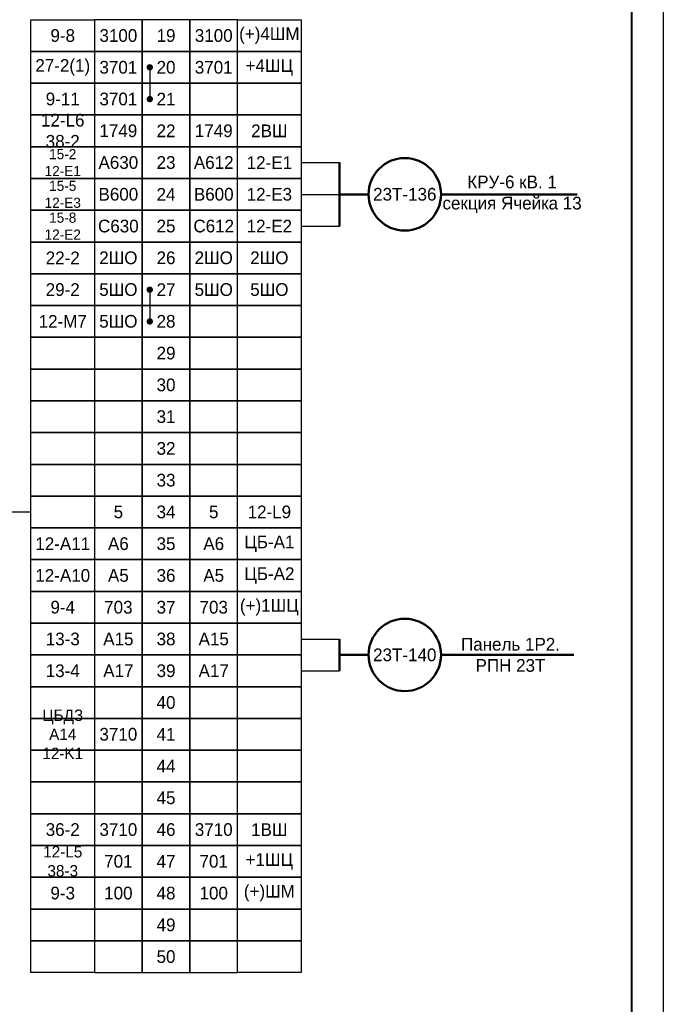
# Model space of a CAD drawing. Header units: millimetres. Extents: x 7700 to 12777, y -2533 to 2568.
# Tile 28 of 74: x 11902 to 12003, y -738 to -583. Entities that reach past the tile are written whole.
import ezdxf

# ---------------------------------------------------------------- set-up
doc = ezdxf.new("R2010")
doc.units = ezdxf.units.MM
doc.styles.add('SIMPLEX', font='txt', dxfattribs={"height": 5})

msp = doc.modelspace()

# ---------------------------------------------------------------- linework, layer by layer
for p, q in [((12003.48, -450.43), (12003.48, -870.44)), ((11922.7, -590.1), (11922.7, -595.09)), ((11946.51, -605.09), (11952.54, -605.09)), ((11946.51, -610.09), (11952.54, -610.09)), ((11946.51, -615.09), (11952.54, -615.09)), ((11922.7, -625.09), (11922.7, -630.09)), ((11881.48, -660.09), (11904.01, -660.09)), ((11946.51, -680.09), (11952.54, -680.09)), ((11946.51, -685.09), (11952.54, -685.09))]:
    msp.add_line(p, q)
at = {"lineweight": 40}
msp.add_line((11998.48, -470.43), (11998.48, -865.53), dxfattribs=at)
at = {"lineweight": 50}
for p, q in [((11952.54, -605.09), (11952.54, -615.09)), ((11952.54, -610.09), (11957.11, -610.09)), ((11968.51, -610.09), (11989.91, -610.09)), ((11952.54, -680.09), (11952.54, -685.09)), ((11952.54, -682.59), (11957.11, -682.59)), ((11968.51, -682.59), (11989.4, -682.59))]:
    msp.add_line(p, q, dxfattribs=at)
for points in [[(11914.01, -587.6), (11904.01, -587.6), (11904.01, -582.6), (11914.01, -582.6)], [(11914.01, -587.6), (11921.51, -587.6), (11921.51, -582.6), (11914.01, -582.6)], [(11921.51, -587.6), (11929.01, -587.6), (11929.01, -582.6), (11921.51, -582.6)], [(11929.01, -587.6), (11936.51, -587.6), (11936.51, -582.6), (11929.01, -582.6)], [(11946.51, -587.6), (11936.51, -587.6), (11936.51, -582.6), (11946.51, -582.6)], [(11914.01, -592.59), (11904.01, -592.59), (11904.01, -587.6), (11914.01, -587.6)], [(11914.01, -592.59), (11921.51, -592.59), (11921.51, -587.6), (11914.01, -587.6)], [(11921.51, -592.59), (11929.01, -592.59), (11929.01, -587.6), (11921.51, -587.6)], [(11929.01, -592.59), (11936.51, -592.59), (11936.51, -587.6), (11929.01, -587.6)], [(11946.51, -592.59), (11936.51, -592.59), (11936.51, -587.6), (11946.51, -587.6)], [(11914.01, -597.59), (11904.01, -597.59), (11904.01, -592.59), (11914.01, -592.59)], [(11914.01, -597.59), (11904.01, -597.59), (11904.01, -592.59), (11914.01, -592.59)], [(11914.01, -597.59), (11921.51, -597.59), (11921.51, -592.59), (11914.01, -592.59)], [(11914.01, -597.59), (11921.51, -597.59), (11921.51, -592.59), (11914.01, -592.59)], [(11921.51, -597.59), (11929.01, -597.59), (11929.01, -592.59), (11921.51, -592.59)], [(11929.01, -597.59), (11936.51, -597.59), (11936.51, -592.59), (11929.01, -592.59)], [(11929.01, -597.59), (11936.51, -597.59), (11936.51, -592.59), (11929.01, -592.59)], [(11946.51, -597.59), (11936.51, -597.59), (11936.51, -592.59), (11946.51, -592.59)], [(11946.51, -597.59), (11936.51, -597.59), (11936.51, -592.59), (11946.51, -592.59)], [(11914.01, -602.59), (11904.01, -602.59), (11904.01, -597.59), (11914.01, -597.59)], [(11914.01, -602.59), (11921.51, -602.59), (11921.51, -597.59), (11914.01, -597.59)], [(11921.51, -602.59), (11929.01, -602.59), (11929.01, -597.59), (11921.51, -597.59)], [(11929.01, -602.59), (11936.51, -602.59), (11936.51, -597.59), (11929.01, -597.59)], [(11946.51, -602.59), (11936.51, -602.59), (11936.51, -597.59), (11946.51, -597.59)], [(11914.01, -607.59), (11904.01, -607.59), (11904.01, -602.59), (11914.01, -602.59)], [(11914.01, -607.59), (11921.51, -607.59), (11921.51, -602.59), (11914.01, -602.59)], [(11921.51, -607.59), (11929.01, -607.59), (11929.01, -602.59), (11921.51, -602.59)], [(11929.01, -607.59), (11936.51, -607.59), (11936.51, -602.59), (11929.01, -602.59)], [(11946.51, -607.59), (11936.51, -607.59), (11936.51, -602.59), (11946.51, -602.59)], [(11914.01, -612.59), (11904.01, -612.59), (11904.01, -607.59), (11914.01, -607.59)], [(11914.01, -612.59), (11921.51, -612.59), (11921.51, -607.59), (11914.01, -607.59)], [(11921.51, -612.59), (11929.01, -612.59), (11929.01, -607.59), (11921.51, -607.59)], [(11929.01, -612.59), (11936.51, -612.59), (11936.51, -607.59), (11929.01, -607.59)], [(11946.51, -612.59), (11936.51, -612.59), (11936.51, -607.59), (11946.51, -607.59)], [(11914.01, -617.59), (11904.01, -617.59), (11904.01, -612.59), (11914.01, -612.59)], [(11914.01, -617.59), (11904.01, -617.59), (11904.01, -612.59), (11914.01, -612.59)], [(11914.01, -617.59), (11921.51, -617.59), (11921.51, -612.59), (11914.01, -612.59)], [(11914.01, -617.59), (11921.51, -617.59), (11921.51, -612.59), (11914.01, -612.59)], [(11921.51, -617.59), (11929.01, -617.59), (11929.01, -612.59), (11921.51, -612.59)], [(11929.01, -617.59), (11936.51, -617.59), (11936.51, -612.59), (11929.01, -612.59)], [(11929.01, -617.59), (11936.51, -617.59), (11936.51, -612.59), (11929.01, -612.59)], [(11946.51, -617.59), (11936.51, -617.59), (11936.51, -612.59), (11946.51, -612.59)], [(11946.51, -617.59), (11936.51, -617.59), (11936.51, -612.59), (11946.51, -612.59)], [(11914.01, -622.59), (11904.01, -622.59), (11904.01, -617.59), (11914.01, -617.59)], [(11914.01, -622.59), (11904.01, -622.59), (11904.01, -617.59), (11914.01, -617.59)], [(11914.01, -622.59), (11921.51, -622.59), (11921.51, -617.59), (11914.01, -617.59)], [(11914.01, -622.59), (11921.51, -622.59), (11921.51, -617.59), (11914.01, -617.59)], [(11921.51, -622.59), (11929.01, -622.59), (11929.01, -617.59), (11921.51, -617.59)], [(11929.01, -622.59), (11936.51, -622.59), (11936.51, -617.59), (11929.01, -617.59)], [(11929.01, -622.59), (11936.51, -622.59), (11936.51, -617.59), (11929.01, -617.59)], [(11946.51, -622.59), (11936.51, -622.59), (11936.51, -617.59), (11946.51, -617.59)], [(11946.51, -622.59), (11936.51, -622.59), (11936.51, -617.59), (11946.51, -617.59)], [(11914.01, -627.59), (11904.01, -627.59), (11904.01, -622.59), (11914.01, -622.59)], [(11914.01, -627.59), (11921.51, -627.59), (11921.51, -622.59), (11914.01, -622.59)], [(11921.51, -627.59), (11929.01, -627.59), (11929.01, -622.59), (11921.51, -622.59)], [(11929.01, -627.59), (11936.51, -627.59), (11936.51, -622.59), (11929.01, -622.59)], [(11946.51, -627.59), (11936.51, -627.59), (11936.51, -622.59), (11946.51, -622.59)], [(11914.01, -632.59), (11904.01, -632.59), (11904.01, -627.59), (11914.01, -627.59)], [(11914.01, -632.59), (11921.51, -632.59), (11921.51, -627.59), (11914.01, -627.59)], [(11921.51, -632.59), (11929.01, -632.59), (11929.01, -627.59), (11921.51, -627.59)], [(11929.01, -632.59), (11936.51, -632.59), (11936.51, -627.59), (11929.01, -627.59)], [(11946.51, -632.59), (11936.51, -632.59), (11936.51, -627.59), (11946.51, -627.59)], [(11914.01, -637.59), (11904.01, -637.59), (11904.01, -632.59), (11914.01, -632.59)], [(11914.01, -637.59), (11904.01, -637.59), (11904.01, -632.59), (11914.01, -632.59)], [(11914.01, -637.59), (11921.51, -637.59), (11921.51, -632.59), (11914.01, -632.59)], [(11914.01, -637.59), (11921.51, -637.59), (11921.51, -632.59), (11914.01, -632.59)], [(11921.51, -637.59), (11929.01, -637.59), (11929.01, -632.59), (11921.51, -632.59)], [(11929.01, -637.59), (11936.51, -637.59), (11936.51, -632.59), (11929.01, -632.59)], [(11929.01, -637.59), (11936.51, -637.59), (11936.51, -632.59), (11929.01, -632.59)], [(11946.51, -637.59), (11936.51, -637.59), (11936.51, -632.59), (11946.51, -632.59)], [(11946.51, -637.59), (11936.51, -637.59), (11936.51, -632.59), (11946.51, -632.59)], [(11914.01, -642.59), (11904.01, -642.59), (11904.01, -637.59), (11914.01, -637.59)], [(11914.01, -642.59), (11904.01, -642.59), (11904.01, -637.59), (11914.01, -637.59)], [(11914.01, -642.59), (11921.51, -642.59), (11921.51, -637.59), (11914.01, -637.59)], [(11914.01, -642.59), (11921.51, -642.59), (11921.51, -637.59), (11914.01, -637.59)], [(11921.51, -642.59), (11929.01, -642.59), (11929.01, -637.59), (11921.51, -637.59)], [(11929.01, -642.59), (11936.51, -642.59), (11936.51, -637.59), (11929.01, -637.59)], [(11929.01, -642.59), (11936.51, -642.59), (11936.51, -637.59), (11929.01, -637.59)], [(11946.51, -642.59), (11936.51, -642.59), (11936.51, -637.59), (11946.51, -637.59)], [(11946.51, -642.59), (11936.51, -642.59), (11936.51, -637.59), (11946.51, -637.59)], [(11914.01, -647.59), (11904.01, -647.59), (11904.01, -642.59), (11914.01, -642.59)], [(11914.01, -647.59), (11904.01, -647.59), (11904.01, -642.59), (11914.01, -642.59)], [(11914.01, -647.59), (11921.51, -647.59), (11921.51, -642.59), (11914.01, -642.59)], [(11914.01, -647.59), (11921.51, -647.59), (11921.51, -642.59), (11914.01, -642.59)], [(11921.51, -647.59), (11929.01, -647.59), (11929.01, -642.59), (11921.51, -642.59)], [(11929.01, -647.59), (11936.51, -647.59), (11936.51, -642.59), (11929.01, -642.59)], [(11929.01, -647.59), (11936.51, -647.59), (11936.51, -642.59), (11929.01, -642.59)], [(11946.51, -647.59), (11936.51, -647.59), (11936.51, -642.59), (11946.51, -642.59)], [(11946.51, -647.59), (11936.51, -647.59), (11936.51, -642.59), (11946.51, -642.59)], [(11914.01, -652.59), (11904.01, -652.59), (11904.01, -647.59), (11914.01, -647.59)], [(11914.01, -652.59), (11904.01, -652.59), (11904.01, -647.59), (11914.01, -647.59)], [(11914.01, -652.59), (11921.51, -652.59), (11921.51, -647.59), (11914.01, -647.59)], [(11914.01, -652.59), (11921.51, -652.59), (11921.51, -647.59), (11914.01, -647.59)], [(11921.51, -652.59), (11929.01, -652.59), (11929.01, -647.59), (11921.51, -647.59)], [(11929.01, -652.59), (11936.51, -652.59), (11936.51, -647.59), (11929.01, -647.59)], [(11929.01, -652.59), (11936.51, -652.59), (11936.51, -647.59), (11929.01, -647.59)], [(11946.51, -652.59), (11936.51, -652.59), (11936.51, -647.59), (11946.51, -647.59)], [(11946.51, -652.59), (11936.51, -652.59), (11936.51, -647.59), (11946.51, -647.59)], [(11914.01, -657.59), (11904.01, -657.59), (11904.01, -652.59), (11914.01, -652.59)], [(11914.01, -657.59), (11904.01, -657.59), (11904.01, -652.59), (11914.01, -652.59)], [(11914.01, -657.59), (11921.51, -657.59), (11921.51, -652.59), (11914.01, -652.59)], [(11914.01, -657.59), (11921.51, -657.59), (11921.51, -652.59), (11914.01, -652.59)], [(11921.51, -657.59), (11929.01, -657.59), (11929.01, -652.59), (11921.51, -652.59)], [(11929.01, -657.59), (11936.51, -657.59), (11936.51, -652.59), (11929.01, -652.59)], [(11929.01, -657.59), (11936.51, -657.59), (11936.51, -652.59), (11929.01, -652.59)], [(11946.51, -657.59), (11936.51, -657.59), (11936.51, -652.59), (11946.51, -652.59)], [(11946.51, -657.59), (11936.51, -657.59), (11936.51, -652.59), (11946.51, -652.59)], [(11914.01, -662.59), (11904.01, -662.59), (11904.01, -657.59), (11914.01, -657.59)], [(11914.01, -662.59), (11904.01, -662.59), (11904.01, -657.59), (11914.01, -657.59)], [(11914.01, -662.59), (11921.51, -662.59), (11921.51, -657.59), (11914.01, -657.59)], [(11914.01, -662.59), (11921.51, -662.59), (11921.51, -657.59), (11914.01, -657.59)], [(11921.51, -662.59), (11929.01, -662.59), (11929.01, -657.59), (11921.51, -657.59)], [(11929.01, -662.59), (11936.51, -662.59), (11936.51, -657.59), (11929.01, -657.59)], [(11929.01, -662.59), (11936.51, -662.59), (11936.51, -657.59), (11929.01, -657.59)], [(11946.51, -662.59), (11936.51, -662.59), (11936.51, -657.59), (11946.51, -657.59)], [(11946.51, -662.59), (11936.51, -662.59), (11936.51, -657.59), (11946.51, -657.59)], [(11914.01, -667.59), (11904.01, -667.59), (11904.01, -662.59), (11914.01, -662.59)], [(11914.01, -667.59), (11904.01, -667.59), (11904.01, -662.59), (11914.01, -662.59)], [(11914.01, -667.59), (11921.51, -667.59), (11921.51, -662.59), (11914.01, -662.59)], [(11914.01, -667.59), (11921.51, -667.59), (11921.51, -662.59), (11914.01, -662.59)], [(11921.51, -667.59), (11929.01, -667.59), (11929.01, -662.59), (11921.51, -662.59)], [(11929.01, -667.59), (11936.51, -667.59), (11936.51, -662.59), (11929.01, -662.59)], [(11929.01, -667.59), (11936.51, -667.59), (11936.51, -662.59), (11929.01, -662.59)], [(11946.51, -667.59), (11936.51, -667.59), (11936.51, -662.59), (11946.51, -662.59)], [(11946.51, -667.59), (11936.51, -667.59), (11936.51, -662.59), (11946.51, -662.59)], [(11914.01, -672.59), (11904.01, -672.59), (11904.01, -667.59), (11914.01, -667.59)], [(11914.01, -672.59), (11904.01, -672.59), (11904.01, -667.59), (11914.01, -667.59)], [(11914.01, -672.59), (11921.51, -672.59), (11921.51, -667.59), (11914.01, -667.59)], [(11914.01, -672.59), (11921.51, -672.59), (11921.51, -667.59), (11914.01, -667.59)], [(11921.51, -672.59), (11929.01, -672.59), (11929.01, -667.59), (11921.51, -667.59)], [(11929.01, -672.59), (11936.51, -672.59), (11936.51, -667.59), (11929.01, -667.59)], [(11929.01, -672.59), (11936.51, -672.59), (11936.51, -667.59), (11929.01, -667.59)], [(11946.51, -672.59), (11936.51, -672.59), (11936.51, -667.59), (11946.51, -667.59)], [(11946.51, -672.59), (11936.51, -672.59), (11936.51, -667.59), (11946.51, -667.59)], [(11914.01, -677.59), (11904.01, -677.59), (11904.01, -672.59), (11914.01, -672.59)], [(11914.01, -677.59), (11904.01, -677.59), (11904.01, -672.59), (11914.01, -672.59)], [(11914.01, -677.59), (11921.51, -677.59), (11921.51, -672.59), (11914.01, -672.59)], [(11914.01, -677.59), (11921.51, -677.59), (11921.51, -672.59), (11914.01, -672.59)], [(11921.51, -677.59), (11929.01, -677.59), (11929.01, -672.59), (11921.51, -672.59)], [(11929.01, -677.59), (11936.51, -677.59), (11936.51, -672.59), (11929.01, -672.59)], [(11929.01, -677.59), (11936.51, -677.59), (11936.51, -672.59), (11929.01, -672.59)], [(11946.51, -677.59), (11936.51, -677.59), (11936.51, -672.59), (11946.51, -672.59)], [(11946.51, -677.59), (11936.51, -677.59), (11936.51, -672.59), (11946.51, -672.59)], [(11914.01, -682.59), (11904.01, -682.59), (11904.01, -677.59), (11914.01, -677.59)], [(11914.01, -682.59), (11904.01, -682.59), (11904.01, -677.59), (11914.01, -677.59)], [(11914.01, -682.59), (11921.51, -682.59), (11921.51, -677.59), (11914.01, -677.59)], [(11914.01, -682.59), (11921.51, -682.59), (11921.51, -677.59), (11914.01, -677.59)], [(11921.51, -682.59), (11929.01, -682.59), (11929.01, -677.59), (11921.51, -677.59)], [(11929.01, -682.59), (11936.51, -682.59), (11936.51, -677.59), (11929.01, -677.59)], [(11929.01, -682.59), (11936.51, -682.59), (11936.51, -677.59), (11929.01, -677.59)], [(11946.51, -682.59), (11936.51, -682.59), (11936.51, -677.59), (11946.51, -677.59)], [(11946.51, -682.59), (11936.51, -682.59), (11936.51, -677.59), (11946.51, -677.59)], [(11914.01, -687.59), (11904.01, -687.59), (11904.01, -682.59), (11914.01, -682.59)], [(11914.01, -687.59), (11904.01, -687.59), (11904.01, -682.59), (11914.01, -682.59)], [(11914.01, -687.59), (11921.51, -687.59), (11921.51, -682.59), (11914.01, -682.59)], [(11914.01, -687.59), (11921.51, -687.59), (11921.51, -682.59), (11914.01, -682.59)], [(11921.51, -687.59), (11929.01, -687.59), (11929.01, -682.59), (11921.51, -682.59)], [(11929.01, -687.59), (11936.51, -687.59), (11936.51, -682.59), (11929.01, -682.59)], [(11929.01, -687.59), (11936.51, -687.59), (11936.51, -682.59), (11929.01, -682.59)], [(11946.51, -687.59), (11936.51, -687.59), (11936.51, -682.59), (11946.51, -682.59)], [(11946.51, -687.59), (11936.51, -687.59), (11936.51, -682.59), (11946.51, -682.59)], [(11914.01, -692.59), (11904.01, -692.59), (11904.01, -687.59), (11914.01, -687.59)], [(11914.01, -692.59), (11904.01, -692.59), (11904.01, -687.59), (11914.01, -687.59)], [(11914.01, -692.59), (11921.51, -692.59), (11921.51, -687.59), (11914.01, -687.59)], [(11914.01, -692.59), (11921.51, -692.59), (11921.51, -687.59), (11914.01, -687.59)], [(11921.51, -692.59), (11929.01, -692.59), (11929.01, -687.59), (11921.51, -687.59)], [(11929.01, -692.59), (11936.51, -692.59), (11936.51, -687.59), (11929.01, -687.59)], [(11929.01, -692.59), (11936.51, -692.59), (11936.51, -687.59), (11929.01, -687.59)], [(11946.51, -692.59), (11936.51, -692.59), (11936.51, -687.59), (11946.51, -687.59)], [(11946.51, -692.59), (11936.51, -692.59), (11936.51, -687.59), (11946.51, -687.59)], [(11914.01, -697.59), (11904.01, -697.59), (11904.01, -692.59), (11914.01, -692.59)], [(11914.01, -697.59), (11921.51, -697.59), (11921.51, -692.59), (11914.01, -692.59)], [(11921.51, -697.59), (11929.01, -697.59), (11929.01, -692.59), (11921.51, -692.59)], [(11929.01, -697.59), (11936.51, -697.59), (11936.51, -692.59), (11929.01, -692.59)], [(11946.51, -697.59), (11936.51, -697.59), (11936.51, -692.59), (11946.51, -692.59)], [(11914.01, -702.59), (11904.01, -702.59), (11904.01, -697.59), (11914.01, -697.59)], [(11914.01, -702.59), (11904.01, -702.59), (11904.01, -697.59), (11914.01, -697.59)], [(11914.01, -702.59), (11921.51, -702.59), (11921.51, -697.59), (11914.01, -697.59)], [(11914.01, -702.59), (11921.51, -702.59), (11921.51, -697.59), (11914.01, -697.59)], [(11921.51, -702.59), (11929.01, -702.59), (11929.01, -697.59), (11921.51, -697.59)], [(11929.01, -702.59), (11936.51, -702.59), (11936.51, -697.59), (11929.01, -697.59)], [(11929.01, -702.59), (11936.51, -702.59), (11936.51, -697.59), (11929.01, -697.59)], [(11946.51, -702.59), (11936.51, -702.59), (11936.51, -697.59), (11946.51, -697.59)], [(11946.51, -702.59), (11936.51, -702.59), (11936.51, -697.59), (11946.51, -697.59)], [(11914.01, -707.59), (11904.01, -707.59), (11904.01, -702.59), (11914.01, -702.59)], [(11914.01, -707.59), (11904.01, -707.59), (11904.01, -702.59), (11914.01, -702.59)], [(11914.01, -707.59), (11921.51, -707.59), (11921.51, -702.59), (11914.01, -702.59)], [(11914.01, -707.59), (11921.51, -707.59), (11921.51, -702.59), (11914.01, -702.59)], [(11921.51, -707.59), (11929.01, -707.59), (11929.01, -702.59), (11921.51, -702.59)], [(11929.01, -707.59), (11936.51, -707.59), (11936.51, -702.59), (11929.01, -702.59)], [(11929.01, -707.59), (11936.51, -707.59), (11936.51, -702.59), (11929.01, -702.59)], [(11946.51, -707.59), (11936.51, -707.59), (11936.51, -702.59), (11946.51, -702.59)], [(11946.51, -707.59), (11936.51, -707.59), (11936.51, -702.59), (11946.51, -702.59)], [(11914.01, -712.59), (11904.01, -712.59), (11904.01, -707.59), (11914.01, -707.59)], [(11914.01, -712.59), (11904.01, -712.59), (11904.01, -707.59), (11914.01, -707.59)], [(11914.01, -712.59), (11921.51, -712.59), (11921.51, -707.59), (11914.01, -707.59)], [(11914.01, -712.59), (11921.51, -712.59), (11921.51, -707.59), (11914.01, -707.59)], [(11921.51, -712.59), (11929.01, -712.59), (11929.01, -707.59), (11921.51, -707.59)], [(11929.01, -712.59), (11936.51, -712.59), (11936.51, -707.59), (11929.01, -707.59)], [(11929.01, -712.59), (11936.51, -712.59), (11936.51, -707.59), (11929.01, -707.59)], [(11946.51, -712.59), (11936.51, -712.59), (11936.51, -707.59), (11946.51, -707.59)], [(11946.51, -712.59), (11936.51, -712.59), (11936.51, -707.59), (11946.51, -707.59)], [(11914.01, -717.59), (11904.01, -717.59), (11904.01, -712.59), (11914.01, -712.59)], [(11914.01, -717.59), (11904.01, -717.59), (11904.01, -712.59), (11914.01, -712.59)], [(11914.01, -717.59), (11921.51, -717.59), (11921.51, -712.59), (11914.01, -712.59)], [(11914.01, -717.59), (11921.51, -717.59), (11921.51, -712.59), (11914.01, -712.59)], [(11921.51, -717.59), (11929.01, -717.59), (11929.01, -712.59), (11921.51, -712.59)], [(11929.01, -717.59), (11936.51, -717.59), (11936.51, -712.59), (11929.01, -712.59)], [(11929.01, -717.59), (11936.51, -717.59), (11936.51, -712.59), (11929.01, -712.59)], [(11946.51, -717.59), (11936.51, -717.59), (11936.51, -712.59), (11946.51, -712.59)], [(11946.51, -717.59), (11936.51, -717.59), (11936.51, -712.59), (11946.51, -712.59)], [(11914.01, -722.59), (11904.01, -722.59), (11904.01, -717.59), (11914.01, -717.59)], [(11914.01, -722.59), (11904.01, -722.59), (11904.01, -717.59), (11914.01, -717.59)], [(11914.01, -722.59), (11921.51, -722.59), (11921.51, -717.59), (11914.01, -717.59)], [(11914.01, -722.59), (11921.51, -722.59), (11921.51, -717.59), (11914.01, -717.59)], [(11921.51, -722.59), (11929.01, -722.59), (11929.01, -717.59), (11921.51, -717.59)], [(11929.01, -722.59), (11936.51, -722.59), (11936.51, -717.59), (11929.01, -717.59)], [(11929.01, -722.59), (11936.51, -722.59), (11936.51, -717.59), (11929.01, -717.59)], [(11946.51, -722.59), (11936.51, -722.59), (11936.51, -717.59), (11946.51, -717.59)], [(11946.51, -722.59), (11936.51, -722.59), (11936.51, -717.59), (11946.51, -717.59)], [(11914.01, -727.59), (11904.01, -727.59), (11904.01, -722.59), (11914.01, -722.59)], [(11914.01, -727.59), (11904.01, -727.59), (11904.01, -722.59), (11914.01, -722.59)], [(11914.01, -727.59), (11921.51, -727.59), (11921.51, -722.59), (11914.01, -722.59)], [(11914.01, -727.59), (11921.51, -727.59), (11921.51, -722.59), (11914.01, -722.59)], [(11921.51, -727.59), (11929.01, -727.59), (11929.01, -722.59), (11921.51, -722.59)], [(11929.01, -727.59), (11936.51, -727.59), (11936.51, -722.59), (11929.01, -722.59)], [(11929.01, -727.59), (11936.51, -727.59), (11936.51, -722.59), (11929.01, -722.59)], [(11946.51, -727.59), (11936.51, -727.59), (11936.51, -722.59), (11946.51, -722.59)], [(11946.51, -727.59), (11936.51, -727.59), (11936.51, -722.59), (11946.51, -722.59)], [(11914.01, -732.59), (11904.01, -732.59), (11904.01, -727.59), (11914.01, -727.59)], [(11914.01, -732.59), (11904.01, -732.59), (11904.01, -727.59), (11914.01, -727.59)], [(11914.01, -732.59), (11921.51, -732.59), (11921.51, -727.59), (11914.01, -727.59)], [(11914.01, -732.59), (11921.51, -732.59), (11921.51, -727.59), (11914.01, -727.59)], [(11921.51, -732.59), (11929.01, -732.59), (11929.01, -727.59), (11921.51, -727.59)], [(11929.01, -732.59), (11936.51, -732.59), (11936.51, -727.59), (11929.01, -727.59)], [(11929.01, -732.59), (11936.51, -732.59), (11936.51, -727.59), (11929.01, -727.59)], [(11946.51, -732.59), (11936.51, -732.59), (11936.51, -727.59), (11946.51, -727.59)], [(11946.51, -732.59), (11936.51, -732.59), (11936.51, -727.59), (11946.51, -727.59)]]:
    msp.add_lwpolyline(points, close=True)
at = {"const_width": 0.45}
for points in [[(11922.7, -589.82, 1), (11922.7, -590.37, 1)], [(11922.7, -594.82, 1), (11922.7, -595.37, 1)], [(11922.7, -624.82, 1), (11922.7, -625.37, 1)], [(11922.7, -629.82, 1), (11922.7, -630.37, 1)]]:
    msp.add_lwpolyline(points, format="xyb", close=True, dxfattribs=at)
at = {"lineweight": 50}
for centre in [(11962.81, -610.09), (11962.81, -682.59)]:
    msp.add_circle(centre, 5.7, dxfattribs=at)

# ---------------------------------------------------------------- texts
at = {"attachment_point": 5, "rotation": 0, "style": 'SIMPLEX'}
for s, insert, char_height, width in [('9-8', (11909.01, -585.1), 2, 9.9996), ('3100', (11917.76, -585.1), 2, 7.4997), ('3100', (11932.76, -585.1), 2, 7.4997), ('(+)4ШМ', (11941.51, -585.1), 2, 9.9995), ('27-2(1)', (11909.01, -590.1), 2, 9.9995), ('3701', (11917.76, -590.1), 2, 7.4997), ('3701', (11932.76, -590.1), 2, 7.4997), ('+4ШЦ', (11941.51, -590.1), 2, 9.9996), ('9-11', (11909.01, -595.09), 2, 9.9996), ('3701', (11917.76, -595.09), 2, 7.4997), ('12-L6\\P38-2', (11909.01, -600.09), 2, 9.9996), ('1749', (11917.76, -600.09), 2, 7.4997), ('1749', (11932.76, -600.09), 2, 7.4997), ('2ВШ', (11941.51, -600.09), 2, 9.9995), ('15-2\\P12-E1', (11909.01, -605.09), 1.6, 9.9996), ('A630', (11917.76, -605.09), 2, 7.4997), ('A612', (11932.76, -605.09), 2, 7.4997), ('12-E1', (11941.51, -605.09), 2, 9.9996), ('15-5\\P12-E3', (11909.01, -610.09), 1.6, 9.9996), ('B600', (11917.76, -610.09), 2, 7.4997), ('B600', (11932.76, -610.09), 2, 7.4997), ('12-E3', (11941.51, -610.09), 2, 9.9996), ('15-8\\P12-E2', (11909.01, -615.09), 1.6, 9.9996), ('C630', (11917.76, -615.09), 2, 7.4997), ('C612', (11932.76, -615.09), 2, 7.4997), ('12-E2', (11941.51, -615.09), 2, 9.9996), ('22-2', (11909.01, -620.09), 2, 9.9996), ('2ШО', (11917.76, -620.09), 2, 7.4997), ('2ШО', (11932.76, -620.09), 2, 7.4997), ('2ШО', (11941.51, -620.09), 2, 9.9996), ('29-2', (11909.01, -625.09), 2, 9.9996), ('5ШО', (11917.76, -625.09), 2, 7.4997), ('5ШО', (11932.76, -625.09), 2, 7.4997), ('5ШО', (11941.51, -625.09), 2, 9.9996), ('12-M7', (11909.01, -630.09), 2, 9.9996), ('5ШО', (11917.76, -630.09), 2, 7.4997), ('5', (11917.76, -660.09), 2, 7.4997), ('5', (11932.76, -660.09), 2, 7.4997), ('12-L9', (11941.51, -660.09), 2, 9.9996), ('12-A11', (11909.01, -665.09), 2, 9.9996), ('A6', (11917.76, -665.09), 2, 7.4997), ('A6', (11932.76, -665.09), 2, 7.4997), ('ЦБ-A1', (11941.51, -665.09), 2, 9.9996), ('12-A10', (11909.01, -670.09), 2, 9.9996), ('A5', (11917.76, -670.09), 2, 7.4997), ('A5', (11932.76, -670.09), 2, 7.4997), ('ЦБ-A2', (11941.51, -670.09), 2, 9.9996), ('9-4', (11909.01, -675.09), 2, 9.9996), ('703', (11917.76, -675.09), 2, 7.4997), ('703', (11932.76, -675.09), 2, 7.4997), ('(+)1ШЦ', (11941.51, -675.09), 2, 9.9996), ('13-3', (11909.01, -680.09), 2, 9.9996), ('A15', (11917.76, -680.09), 2, 7.4997), ('A15', (11932.76, -680.09), 2, 7.4997), ('13-4', (11909.01, -685.09), 2, 9.9996), ('A17', (11917.76, -685.09), 2, 7.4997), ('A17', (11932.76, -685.09), 2, 7.4997), ('ЦБДЗ A14\\P12-K1', (11909.01, -695.09), 1.8, 9.9996), ('3710', (11917.76, -695.09), 2, 7.4997), ('36-2', (11909.01, -710.09), 2, 9.9996), ('3710', (11917.76, -710.09), 2, 7.4997), ('3710', (11932.76, -710.09), 2, 7.4997), ('1ВШ', (11941.51, -710.09), 2, 9.9996), ('12-L5\\P38-3', (11909.01, -715.09), 1.8, 9.9996), ('701', (11917.76, -715.09), 2, 7.4997), ('701', (11932.76, -715.09), 2, 7.4997), ('+1ШЦ', (11941.51, -715.09), 2, 9.9996), ('9-3', (11909.01, -720.09), 2, 9.9996), ('100', (11917.76, -720.09), 2, 7.4997), ('100', (11932.76, -720.09), 2, 7.4997), ('(+)ШМ', (11941.51, -720.09), 2, 9.9996)]:
    msp.add_mtext(s, dxfattribs=dict(at, insert=insert, char_height=char_height, width=width))
at = {"char_height": 2, "attachment_point": 5, "style": 'SIMPLEX'}
for s, insert, width in [('19', (11925.26, -585.1), 7.4997), ('20', (11925.26, -590.1), 7.4997), ('21', (11925.26, -595.09), 7.4997), ('22', (11925.26, -600.09), 7.4997), ('23', (11925.26, -605.09), 7.4997), ('КРУ-6 кВ. 1 секция Ячейка 13 ', (11979.69, -610.09), 22.5522), ('24', (11925.26, -610.09), 7.4997), ('25', (11925.26, -615.09), 7.4997), ('26', (11925.26, -620.09), 7.4997), ('27', (11925.26, -625.09), 7.4997), ('28', (11925.26, -630.09), 7.4997), ('29', (11925.26, -635.09), 7.4997), ('30', (11925.26, -640.09), 7.4997), ('31', (11925.26, -645.09), 7.4997), ('32', (11925.26, -650.09), 7.4997), ('33', (11925.26, -655.09), 7.4997), ('34', (11925.26, -660.09), 7.4997), ('35', (11925.26, -665.09), 7.4997), ('36', (11925.26, -670.09), 7.4997), ('37', (11925.26, -675.09), 7.4997), ('38 ', (11925.26, -680.09), 7.4997), ('Панель 1Р2.\\PРПН 23Т', (11979.44, -682.59), 19.3839), ('39', (11925.26, -685.09), 7.4997), ('40', (11925.26, -690.09), 7.4997), ('41', (11925.26, -695.09), 7.4997), ('44', (11925.26, -700.09), 7.4997), ('45', (11925.26, -705.09), 7.4997), ('46', (11925.26, -710.09), 7.4997), ('47', (11925.26, -715.09), 7.4997), ('48', (11925.26, -720.09), 7.4997), ('49 ', (11925.26, -725.09), 7.4997), ('50', (11925.26, -730.09), 7.4997)]:
    msp.add_mtext(s, dxfattribs=dict(at, insert=insert, width=width))
at = {"color": 4, "char_height": 2, "width": 11.4, "attachment_point": 5, "style": 'SIMPLEX'}
for s, insert in [('23Т-136', (11962.81, -610.09)), ('23Т-140', (11962.81, -682.59))]:
    msp.add_mtext(s, dxfattribs=dict(at, insert=insert))

doc.saveas('drawing.dxf')
